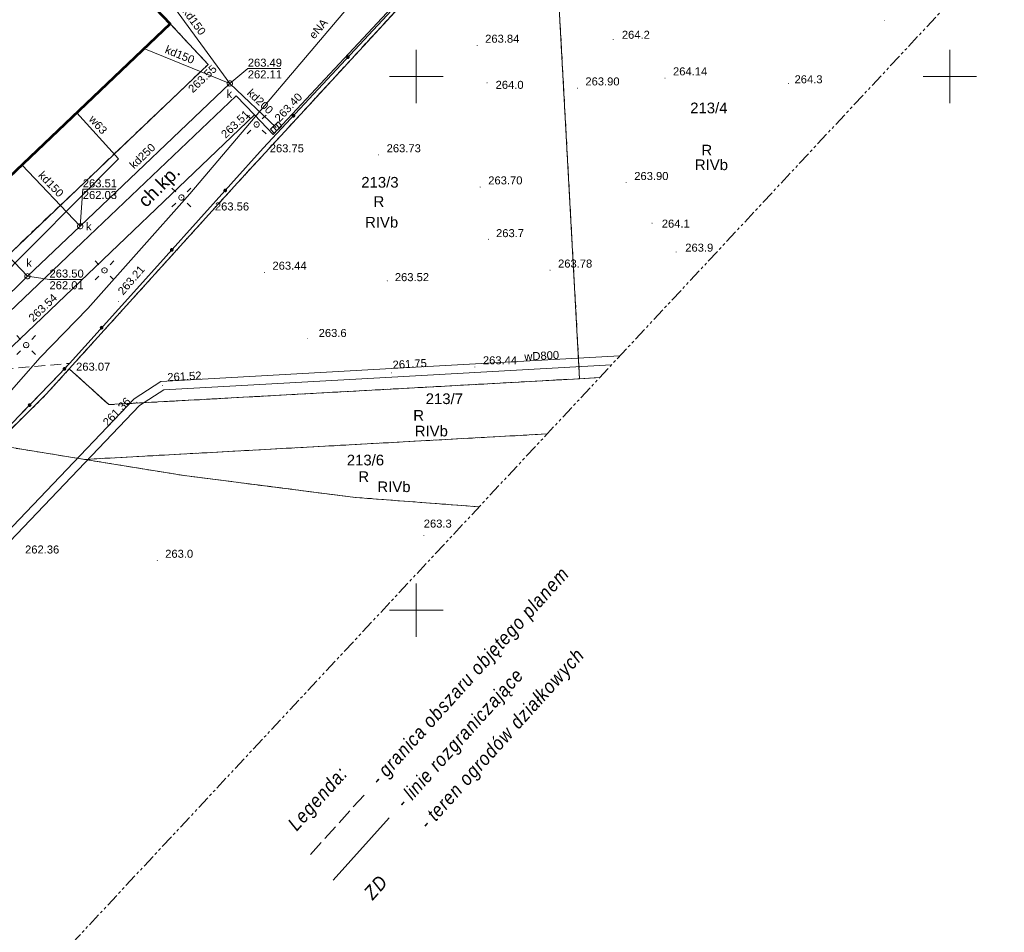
# Model space of a CAD drawing. Header units: metres. Extents: x 7427125 to 7427502, y 5541102 to 5541557.
# Tile 35 of 43: x 7427363 to 7427455, y 5541220 to 5541305. Entities that reach past the tile are written whole.
import ezdxf
from ezdxf.enums import TextEntityAlignment as Align

# ---------------------------------------------------------------- set-up
doc = ezdxf.new("R2010")
doc.units = ezdxf.units.M
doc.header["$MEASUREMENT"] = 0
for name, pattern in [('( Phantom )', [2.5, 1.25, -0.25, 0.25, -0.25, 0.25, -0.25]), ('PRZER1-1', [1, 0.5, -0.5]), ('PRZER2-1', [1.5, 1, -0.5]), ('PRZER3-1', [2, 1.5, -0.5])]:
    doc.linetypes.add(name, pattern=pattern)
for name, color, linetype, lineweight in [('!_Granica terenu objętego planem', 7, 'Continuous', 0), ('GEPPGD', 7, 'Continuous', 13), ('GESBZO', 7, 'Continuous', 53), ('GESDZI', 7, 'Continuous', 13), ('GESDZI_O', 7, 'Continuous', 13), ('GOSRBG', 7, 'Continuous', 13), ('GSLINK', 7, 'Continuous', 13), ('GSLKOG', 7, 'Continuous', 30), ('GSLKRW', 7, 'Continuous', 30), ('GSPWPN', 7, 'Continuous', 13), ('GSPWPN_O', 7, 'Continuous', 13), ('GSPWPS', 7, 'Continuous', 13), ('GSPWPS_O', 7, 'Continuous', 13), ('GSSKOD', 7, 'Continuous', 13), ('GSSZSN', 7, 'Continuous', 13), ('GTGETI_O', 7, 'Continuous', 13), ('GUPELA', 7, 'Continuous', 13), ('GUPPRZ', 7, 'Continuous', 13), ('GUPPRZ_O', 7, 'Continuous', 13), ('Zakres tabelka', 7, 'Continuous', 0)]:
    doc.layers.add(name, color=color, linetype=linetype, lineweight=lineweight)
for name, color, linetype, lineweight, true_color in [('GESKKL_O', 7, 'Continuous', 13, 0x24bc24), ('GESUZY', 7, 'Continuous', 13, 0x008000), ('GESUZY_O', 7, 'Continuous', 13, 0x008000), ('GULEPR', 1, 'Continuous', 13, 0xff0000), ('GULEPR_O', 1, 'Continuous', 13, 0xff0000), ('GULKPR', 7, 'Continuous', 13, 0x803300), ('GULKPR_O', 7, 'Continuous', 13, 0x803300), ('GULWPR', 5, 'Continuous', 13, 0x0000ff), ('GULWPR_O', 5, 'Continuous', 13, 0x0000ff), ('GUPKKS', 7, 'Continuous', 13, 0x803300), ('GUPKSD', 7, 'Continuous', 13, 0x803300), ('GUPKSD_O', 7, 'Continuous', 13, 0x803300), ('Ramka sekcyjna', 7, 'Continuous', 13, 0xa5007c)]:
    doc.layers.add(name, color=color, linetype=linetype, lineweight=lineweight, true_color=true_color)
doc.styles.add('Arial', font='arial.ttf')
doc.styles.add('Style-ITALIC_1250', font='ITALIC_1250.shx')

# ---------------------------------------------------------------- blocks, each defined once
blk = doc.blocks.new('D_GUPPRZ1')
blk.add_hatch(color=0).paths.add_polyline_path([(0, -0.045), (-0.011647, -0.043467), (-0.0225, -0.038971), (-0.03182, -0.03182), (-0.038971, -0.0225), (-0.043467, -0.011647), (-0.045, 0), (-0.043467, 0.011647), (-0.038971, 0.0225), (-0.03182, 0.03182), (-0.0225, 0.038971), (-0.011647, 0.043467), (0, 0.045), (0.011647, 0.043467), (0.0225, 0.038971), (0.03182, 0.03182), (0.038971, 0.0225), (0.043467, 0.011647), (0.045, 0), (0.043467, -0.011647), (0.038971, -0.0225), (0.03182, -0.03182), (0.0225, -0.038971), (0.011647, -0.043467)])
blk = doc.blocks.new('D_GUPKKS1')
at = {"color": 0, "flags": 128}
blk.add_lwpolyline([(0.5, -0.25), (-0.5, -0.25), (-0.5, 0.25), (0.5, 0.25), (0.5, -0.25)], close=True, dxfattribs=at)
for points in [[(-0.175, -0.25), (-0.175, 0.25)], [(0.175, -0.25), (0.175, 0.25)]]:
    blk.add_lwpolyline(points, dxfattribs=at)
blk = doc.blocks.new('D_GUPKSD1_1')
at = {"color": 0, "flags": 128}
blk.add_lwpolyline([(0, 0.25), (0.064705, 0.241481), (0.125, 0.216506), (0.176777, 0.176777), (0.216506, 0.125), (0.241481, 0.064705), (0.25, 0), (0.241481, -0.064705), (0.216506, -0.125), (0.176777, -0.176777), (0.125, -0.216506), (0.064705, -0.241481), (0, -0.25), (-0.064705, -0.241481), (-0.125, -0.216506), (-0.176777, -0.176777), (-0.216506, -0.125), (-0.241481, -0.064705), (-0.25, 0), (-0.241481, 0.064705), (-0.216506, 0.125), (-0.176777, 0.176777), (-0.125, 0.216506), (-0.064705, 0.241481), (0, 0.25)], close=True, dxfattribs=at)
blk = doc.blocks.new('D_GSPWPS1')
blk.add_hatch(color=0).paths.add_polyline_path([(0, -0.045), (-0.011647, -0.043467), (-0.0225, -0.038971), (-0.03182, -0.03182), (-0.038971, -0.0225), (-0.043467, -0.011647), (-0.045, 0), (-0.043467, 0.011647), (-0.038971, 0.0225), (-0.03182, 0.03182), (-0.0225, 0.038971), (-0.011647, 0.043467), (0, 0.045), (0.011647, 0.043467), (0.0225, 0.038971), (0.03182, 0.03182), (0.038971, 0.0225), (0.043467, 0.011647), (0.045, 0), (0.043467, -0.011647), (0.038971, -0.0225), (0.03182, -0.03182), (0.0225, -0.038971), (0.011647, -0.043467)])
blk = doc.blocks.new('D_GSPWPN1')
blk.add_hatch(color=0).paths.add_polyline_path([(0, -0.045), (-0.011647, -0.043467), (-0.0225, -0.038971), (-0.03182, -0.03182), (-0.038971, -0.0225), (-0.043467, -0.011647), (-0.045, 0), (-0.043467, 0.011647), (-0.038971, 0.0225), (-0.03182, 0.03182), (-0.0225, 0.038971), (-0.011647, 0.043467), (0, 0.045), (0.011647, 0.043467), (0.0225, 0.038971), (0.03182, 0.03182), (0.038971, 0.0225), (0.043467, 0.011647), (0.045, 0), (0.043467, -0.011647), (0.038971, -0.0225), (0.03182, -0.03182), (0.0225, -0.038971), (0.011647, -0.043467)])
blk = doc.blocks.new('D_GEPPGD1_2')
blk.add_hatch(color=0).paths.add_polyline_path([(0, -0.045), (-0.013906, -0.042798), (-0.02645, -0.036406), (-0.036406, -0.02645), (-0.042798, -0.013906), (-0.045, 0), (-0.042798, 0.013906), (-0.036406, 0.02645), (-0.02645, 0.036406), (-0.013906, 0.042798), (0, 0.045), (0.013906, 0.042798), (0.02645, 0.036406), (0.036406, 0.02645), (0.042798, 0.013906), (0.045, 0), (0.042798, -0.013906), (0.036406, -0.02645), (0.02645, -0.036406), (0.013906, -0.042798)])
blk = doc.blocks.new('D_GUPELA2')
at = {"extrusion": (0, 0, -1)}
blk.add_hatch(color=0, dxfattribs=at).paths.add_polyline_path([(-0.002013, -0.044955), (-0.013788, -0.042836), (-0.024849, -0.037517), (-0.033417, -0.030138), (-0.040557, -0.019497), (-0.044323, -0.007777), (-0.044986, 0.001113), (-0.043117, 0.012881), (-0.038133, 0.023893), (-0.030065, 0.033482), (-0.021281, 0.03965), (-0.011881, 0.043403), (0.001087, 0.044987), (0.013449, 0.042943), (0.024479, 0.03776), (0.034764, 0.028574), (0.041285, 0.017903), (0.044532, 0.006476), (0.04461, -0.005909), (0.04187, -0.01649), (0.036867, -0.025804), (0.029541, -0.033946), (0.020466, -0.040077), (0.00982, -0.043916)])
at = {"color": 0, "flags": 128}
for points in [[(-0.883883, 0.883883), (-0.53033, 0.53033)], [(0.883883, 0.883883), (0.53033, 0.53033)], [(-0.883883, -0.883883), (-0.53033, -0.53033)], [(0.883883, -0.883883), (0.53033, -0.53033)]]:
    blk.add_lwpolyline(points, dxfattribs=at)
blk = doc.blocks.new('D_GUPELA1')
at = {"color": 0, "flags": 128}
blk.add_lwpolyline([(0, 0.25), (0.064705, 0.241481), (0.125, 0.216506), (0.176777, 0.176777), (0.216506, 0.125), (0.241481, 0.064705), (0.25, 0), (0.241481, -0.064705), (0.216506, -0.125), (0.176777, -0.176777), (0.125, -0.216506), (0.064705, -0.241481), (0, -0.25), (-0.064705, -0.241481), (-0.125, -0.216506), (-0.176777, -0.176777), (-0.216506, -0.125), (-0.241481, -0.064705), (-0.25, 0), (-0.241481, 0.064705), (-0.216506, 0.125), (-0.176777, 0.176777), (-0.125, 0.216506), (-0.064705, 0.241481), (0, 0.25)], close=True, dxfattribs=at)
blk = doc.blocks.new('D_KOLO')
blk.add_hatch(color=0).paths.add_polyline_path([(0, -0.175), (-0.045293, -0.169037), (-0.0875, -0.151554), (-0.123744, -0.123744), (-0.151554, -0.0875), (-0.169037, -0.045293), (-0.175, 0), (-0.169037, 0.045293), (-0.151554, 0.0875), (-0.123744, 0.123744), (-0.0875, 0.151554), (-0.045293, 0.169037), (0, 0.175), (0.045293, 0.169037), (0.0875, 0.151554), (0.123744, 0.123744), (0.151554, 0.0875), (0.169037, 0.045293), (0.175, 0), (0.169037, -0.045293), (0.151554, -0.0875), (0.123744, -0.123744), (0.0875, -0.151554), (0.045293, -0.169037)])

msp = doc.modelspace()

# ---------------------------------------------------------------- linework, layer by layer
at = {"layer": '!_Granica terenu objętego planem', "color": 16, "linetype": 'PRZER3-1', "lineweight": 13}
msp.add_lwpolyline([(7427395.102, 5541232.697), (7427389.833, 5541226.864)], dxfattribs=at)
at = {"layer": '!_Granica terenu objętego planem', "color": 218, "linetype": 'Continuous', "lineweight": 13, "flags": 128}
msp.add_lwpolyline([(7427397.47, 5541230.557), (7427392.202, 5541224.725)], dxfattribs=at)
at = {"layer": 'GESBZO', "color": 7, "linetype": 'Continuous', "lineweight": 53, "flags": 128}
msp.add_lwpolyline([(7427348.56, 5541343.21), (7427374.12, 5541316.56), (7427373.58, 5541316.05), (7427373.09, 5541316.57), (7427371.44, 5541315.01), (7427371.94, 5541314.48), (7427371.41, 5541313.98), (7427370.92, 5541314.51), (7427369.27, 5541312.95), (7427376.93, 5541304.94), (7427337.53, 5541267.44)], dxfattribs=at)
at = {"layer": 'GESDZI', "color": 7, "linetype": 'Continuous', "lineweight": 13, "flags": 128}
for points in [[(7427361.29, 5541350.08), (7427363.62, 5541347.81), (7427366.52, 5541345.04), (7427374.21, 5541337.71), (7427378.19, 5541333.92), (7427396.7, 5541315.71), (7427402.05, 5541310.46), (7427383.24, 5541290.03), (7427367.48, 5541272.62), (7427365.33, 5541270.24), (7427360.53, 5541265.49)], [(7427417.178, 5541271.793), (7427415.3, 5541271.69), (7427413.2, 5541309.82), (7427430.13, 5541308.84), (7427445.63, 5541306.75), (7427449.329, 5541306.256)], [(7427412.258, 5541266.519), (7427368.93, 5541264.13), (7427360.53, 5541265.49), (7427365.33, 5541270.24), (7427367.48, 5541272.62), (7427371.19, 5541269.26), (7427415.3, 5541271.69), (7427417.178, 5541271.793)], [(7427405.887, 5541259.69), (7427394.29, 5541260.57), (7427378.25, 5541262.62), (7427368.93, 5541264.13), (7427412.258, 5541266.519)], [(7427356.406, 5541206.652), (7427349.99, 5541207.1), (7427332.02, 5541235.75), (7427345.01, 5541249.37), (7427360.53, 5541265.49), (7427368.93, 5541264.13), (7427378.25, 5541262.62), (7427394.29, 5541260.57), (7427405.887, 5541259.69)]]:
    msp.add_lwpolyline(points, dxfattribs=at)
msp.add_lwpolyline([(7427367.48, 5541272.62), (7427383.24, 5541290.03), (7427402.05, 5541310.46), (7427413.2, 5541309.82), (7427415.3, 5541271.69), (7427371.19, 5541269.26), (7427367.48, 5541272.62)], close=True, dxfattribs=at)
at = {"layer": 'GESUZY', "color": 96, "linetype": 'PRZER1-1', "lineweight": 13, "true_color": 0x008000}
for points in [[(7427324.78, 5541228.21), (7427320.15, 5541236.27), (7427305.53, 5541250.41), (7427281.57, 5541272.99), (7427273.39, 5541280.26), (7427354.64, 5541356.58), (7427358.58, 5541352.7), (7427361.29, 5541350.08), (7427363.62, 5541347.81), (7427366.52, 5541345.04), (7427374.21, 5541337.71), (7427378.19, 5541333.92), (7427396.7, 5541315.71), (7427402.05, 5541310.46), (7427383.24, 5541290.03), (7427367.48, 5541272.62), (7427365.33, 5541270.24), (7427360.53, 5541265.49), (7427345.01, 5541249.37), (7427332.02, 5541235.75), (7427327.9, 5541231.44), (7427324.78, 5541228.21)], [(7427367.48, 5541272.62), (7427383.24, 5541290.03), (7427402.05, 5541310.46), (7427413.2, 5541309.82), (7427415.3, 5541271.69), (7427371.19, 5541269.26), (7427367.48, 5541272.62)]]:
    msp.add_lwpolyline(points, close=True, dxfattribs=at)
for points in [[(7427417.178, 5541271.793), (7427415.3, 5541271.69), (7427413.2, 5541309.82), (7427430.13, 5541308.84), (7427445.63, 5541306.75), (7427449.329, 5541306.256)], [(7427412.258, 5541266.519), (7427368.93, 5541264.13), (7427360.53, 5541265.49), (7427365.33, 5541270.24), (7427367.48, 5541272.62), (7427371.19, 5541269.26), (7427415.3, 5541271.69), (7427417.178, 5541271.793)], [(7427405.887, 5541259.69), (7427394.29, 5541260.57), (7427378.25, 5541262.62), (7427368.93, 5541264.13), (7427412.258, 5541266.519)], [(7427356.406, 5541206.652), (7427349.99, 5541207.1), (7427332.02, 5541235.75), (7427345.01, 5541249.37), (7427360.53, 5541265.49), (7427368.93, 5541264.13), (7427378.25, 5541262.62), (7427394.29, 5541260.57), (7427405.887, 5541259.69)]]:
    msp.add_lwpolyline(points, dxfattribs=at)
at = {"layer": 'GOSRBG', "color": 7, "linetype": '( Phantom )', "lineweight": 13, "flags": 128}
msp.add_lwpolyline([(7427455.093, 5541312.435), (7427244.198, 5541498.57), (7427125.239, 5541372.711), (7427331.365, 5541179.81), (7427455.093, 5541312.435)], close=True, dxfattribs=at)
at = {"layer": 'GSLINK', "color": 7, "linetype": 'Continuous', "lineweight": 13, "flags": 128}
msp.add_lwpolyline([(7427384.85, 5541296.39), (7427383.11, 5541298.18), (7427368.7, 5541284.45), (7427348.81, 5541265.5)], dxfattribs=at)
at = {"layer": 'GSLKOG', "color": 7, "linetype": 'Continuous', "lineweight": 30, "flags": 128}
msp.add_lwpolyline([(7427266.44, 5541288.58), (7427277.84, 5541278.38), (7427296.06, 5541262.04), (7427308.06, 5541251.31), (7427314.6, 5541245.38), (7427316.29, 5541244), (7427319.78, 5541240.88), (7427327.26, 5541234.36), (7427329.75, 5541234.12), (7427336, 5541240.52), (7427344.5, 5541249.29), (7427345.07, 5541249.81), (7427346.82, 5541251.64), (7427354.76, 5541259.81), (7427355.77, 5541260.97), (7427366.55, 5541272.09), (7427367.5, 5541273.13), (7427373.53, 5541279.81), (7427385.65, 5541293.27), (7427401.54, 5541310.36), (7427396.09, 5541315.77), (7427385, 5541326.69), (7427374.15, 5541337.32)], dxfattribs=at)
at = {"layer": 'GSLKRW', "color": 7, "linetype": 'Continuous', "lineweight": 30, "flags": 128}
for points in [[(7427350.51, 5541263.66), (7427364.25, 5541276.73), (7427384.85, 5541296.39), (7427386.58, 5541294.57), (7427400.33, 5541309.31), (7427386.39, 5541323.91), (7427384.86, 5541322.51), (7427383.48, 5541321.65), (7427381.81, 5541321.37), (7427380.25, 5541322.03), (7427379.36, 5541322.8), (7427365.08, 5541337.79), (7427363.83, 5541336.54), (7427362.15, 5541334.94)], [(7427376.93, 5541304.94), (7427380.5, 5541301.13), (7427360.7, 5541282.27), (7427346.09, 5541268.4), (7427335.79, 5541258.5), (7427333.98, 5541256.76), (7427333, 5541256.14), (7427324.47, 5541250.91), (7427323.95, 5541250.54), (7427319.57, 5541246.44), (7427317.84, 5541244.85), (7427316.18, 5541243.72), (7427314.75, 5541243.25), (7427312.71, 5541243.3), (7427310.66, 5541244.68), (7427310.31, 5541244.32)]]:
    msp.add_lwpolyline(points, dxfattribs=at)
at = {"layer": 'GSSKOD', "color": 7, "linetype": 'PRZER2-1', "lineweight": 13}
msp.add_lwpolyline([(7427360.7, 5541282.27), (7427380.5, 5541301.13), (7427376.93, 5541304.94), (7427337.53, 5541267.44)], dxfattribs=at)
at = {"layer": 'GSSZSN', "color": 7, "linetype": 'PRZER2-1', "lineweight": 13}
msp.add_lwpolyline([(7427352.26, 5541261.86), (7427350.51, 5541263.66), (7427359.74, 5541272.43), (7427367.5, 5541273.13), (7427366.55, 5541272.09), (7427355.77, 5541260.97), (7427354.76, 5541259.81), (7427352.26, 5541261.86)], close=True, dxfattribs=at)
at = {"layer": 'GULEPR', "color": 1, "linetype": 'Continuous', "lineweight": 13, "true_color": 0xff0000, "flags": 128}
msp.add_lwpolyline([(7427409.66, 5541329.78), (7427397.89, 5541314), (7427395.75, 5541309.02), (7427378.78, 5541289.01), (7427369.23, 5541278.27), (7427364.75, 5541273.69), (7427345.56, 5541251.83)], dxfattribs=at)
at = {"layer": 'GULKPR', "color": 36, "linetype": 'Continuous', "lineweight": 13, "true_color": 0x803300, "flags": 128}
for points in [[(7427382.52, 5541299.35), (7427371.67, 5541314.23)], [(7427374.48, 5541302.61), (7427382.52, 5541299.35)], [(7427363.56, 5541281.28), (7427368.51, 5541285.97), (7427382.52, 5541299.35)], [(7427382.52, 5541299.35), (7427386.88, 5541295.22)], [(7427368.51, 5541285.97), (7427363.04, 5541291.72)], [(7427363.56, 5541281.28), (7427358.1, 5541287.02)], [(7427322.1, 5541254.21), (7427334.34, 5541254.06), (7427336.63, 5541254.93), (7427337.58, 5541256.76), (7427347.68, 5541265.51), (7427355.46, 5541273.3), (7427363.56, 5541281.28)]]:
    msp.add_lwpolyline(points, dxfattribs=at)
at = {"layer": 'GULWPR', "color": 5, "linetype": 'Continuous', "lineweight": 13, "true_color": 0x0000ff, "flags": 128}
for points in [[(7427214.241, 5541289.419), (7427218.173, 5541293.198), (7427224.562, 5541299.348), (7427237.309, 5541311.72), (7427241.509, 5541310.954), (7427286.242, 5541272.332), (7427300.075, 5541260.282), (7427319.751, 5541253.298), (7427326.827, 5541250.899), (7427330.191, 5541249.778), (7427333.326, 5541248.65), (7427348.88, 5541243.944), (7427373.553, 5541269.8), (7427376.071, 5541271.443), (7427397.668, 5541272.639), (7427419.077, 5541273.829)], [(7427214.826, 5541288.872), (7427218.727, 5541292.622), (7427225.118, 5541298.772), (7427237.571, 5541310.86), (7427241.151, 5541310.206), (7427285.718, 5541271.728), (7427299.665, 5541259.578), (7427319.489, 5541252.542), (7427326.573, 5541250.141), (7427329.929, 5541249.022), (7427333.074, 5541247.89), (7427349.12, 5541243.036), (7427374.067, 5541269.18), (7427376.329, 5541270.657), (7427397.712, 5541271.841), (7427418.289, 5541272.984)], [(7427260.4, 5541290.45), (7427261.17, 5541291.14), (7427267.63, 5541297.02), (7427269.62, 5541299.61), (7427282.97, 5541287.32), (7427299.83, 5541272.1), (7427313.58, 5541259.63), (7427342.31, 5541262.06), (7427360.24, 5541280.37), (7427372.08, 5541292.29)], [(7427372.08, 5541292.29), (7427368.19, 5541296.59)]]:
    msp.add_lwpolyline(points, dxfattribs=at)
at = {"layer": 'GUPPRZ_O', "color": 36, "linetype": 'Continuous', "lineweight": 13, "true_color": 0x803300, "flags": 128}
for points in [[(7427382.52, 5541299.35), (7427384.21, 5541300.742), (7427387.29, 5541300.742)], [(7427368.51, 5541285.97), (7427368.75, 5541289.442), (7427371.83, 5541289.442)], [(7427363.56, 5541281.28), (7427365.63, 5541280.992), (7427368.71, 5541280.992)]]:
    msp.add_lwpolyline(points, dxfattribs=at)
at = {"layer": 'Ramka sekcyjna', "color": 7, "linetype": 'Continuous', "lineweight": 13, "flags": 128}
for points in [[(7427400, 5541297.5), (7427400, 5541302.5)], [(7427450, 5541297.5), (7427450, 5541302.5)], [(7427402.5, 5541300), (7427397.5, 5541300)], [(7427452.5, 5541300), (7427447.5, 5541300)], [(7427400, 5541250), (7427400, 5541252.5)], [(7427402.5, 5541250), (7427397.5, 5541250)], [(7427402.5, 5541250), (7427397.5, 5541250)], [(7427400, 5541250), (7427400, 5541247.5)]]:
    msp.add_lwpolyline(points, dxfattribs=at)

# ---------------------------------------------------------------- block references
at = {"layer": 'GEPPGD', "color": 7, "linetype": 'Continuous', "lineweight": 13}
for p in [(7427383.24, 5541290.03), (7427367.48, 5541272.62), (7427415.3, 5541271.69), (7427365.33, 5541270.24), (7427371.19, 5541269.26), (7427368.93, 5541264.13), (7427378.25, 5541262.62), (7427394.29, 5541260.57)]:
    msp.add_blockref('D_GEPPGD1_2', p, dxfattribs=at)
at = {"layer": 'GSLKOG', "color": 7, "linetype": 'Continuous', "lineweight": 30}
for p, rotation in [((7427393.595, 5541301.815), 47.08382709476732), ((7427393.595, 5541301.815), 47.08382709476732), ((7427388.488, 5541296.322), 47.08382709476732), ((7427388.488, 5541296.322), 47.08382709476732), ((7427382.099, 5541289.327), 47.99867987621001), ((7427382.099, 5541289.327), 47.99867987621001), ((7427377.081, 5541283.753), 47.99867987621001), ((7427377.081, 5541283.753), 47.99867987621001), ((7427370.515, 5541276.47), 47.92760345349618), ((7427370.515, 5541276.47), 47.92760345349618), ((7427367.025, 5541272.61), 47.58950184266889), ((7427367.025, 5541272.61), 47.58950184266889), ((7427363.77, 5541269.222), 45.88945206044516), ((7427363.77, 5541269.222), 45.88945206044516)]:
    msp.add_blockref('D_KOLO', p, dxfattribs=dict(at, rotation=rotation))
at = {"layer": 'GSPWPN', "color": 7, "linetype": 'Continuous', "lineweight": 13}
for p in [(7427443.88, 5541305.26), (7427418.45, 5541303.47), (7427406.63, 5541299.41), (7427434.87, 5541299.34), (7427422.09, 5541286.26), (7427406.76, 5541284.75), (7427424.34, 5541283.56), (7427389.82, 5541275.44), (7427400.71, 5541257), (7427375.73, 5541254.66)]:
    msp.add_blockref('D_GSPWPN1', p, dxfattribs=at)
at = {"layer": 'GSPWPS', "color": 7, "linetype": 'Continuous', "lineweight": 13}
for p in [(7427405.7, 5541302.91), (7427380.5, 5541301.13), (7427423.3, 5541299.85), (7427415.09, 5541298.91), (7427384.85, 5541296.39), (7427386.58, 5541294.57), (7427385.65, 5541293.27), (7427396.47, 5541292.65), (7427405.99, 5541289.64), (7427419.67, 5541290.05), (7427380.43, 5541287.48), (7427412.53, 5541281.85), (7427385.77, 5541281.65), (7427397.28, 5541280.86), (7427372.1, 5541278.94), (7427364.25, 5541276.73), (7427367.5, 5541273.13), (7427405.49, 5541272.79)]:
    msp.add_blockref('D_GSPWPS1', p, dxfattribs=at)
at = {"layer": 'GUPELA', "color": 7, "linetype": 'Continuous', "lineweight": 13}
for name, p in [('D_GUPELA2', (7427385.04, 5541295.5)), ('D_GUPELA1', (7427385.04, 5541295.5)), ('D_GUPELA2', (7427377.99, 5541288.66)), ('D_GUPELA1', (7427377.99, 5541288.66)), ('D_GUPELA2', (7427370.78, 5541281.84)), ('D_GUPELA1', (7427370.78, 5541281.84)), ('D_GUPELA2', (7427363.44, 5541274.84)), ('D_GUPELA1', (7427363.44, 5541274.84))]:
    msp.add_blockref(name, p, dxfattribs=at)
at = {"layer": 'GUPKKS', "color": 36, "linetype": 'Continuous', "lineweight": 13, "true_color": 0x803300, "rotation": 43.74699644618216}
msp.add_blockref('D_GUPKKS1', (7427386.88, 5541295.22), dxfattribs=at)
at = {"layer": 'GUPKSD', "color": 36, "linetype": 'Continuous', "lineweight": 13, "true_color": 0x803300}
for p in [(7427382.52, 5541299.35), (7427368.51, 5541285.97), (7427363.56, 5541281.28)]:
    msp.add_blockref('D_GUPKSD1_1', p, dxfattribs=at)
at = {"layer": 'GUPPRZ', "color": 36, "linetype": 'Continuous', "lineweight": 13, "true_color": 0x803300}
for p in [(7427382.52, 5541299.35), (7427368.51, 5541285.97), (7427363.56, 5541281.28)]:
    msp.add_blockref('D_GUPPRZ1', p, dxfattribs=at)
at = {"layer": 'GUPPRZ', "color": 5, "linetype": 'Continuous', "lineweight": 13, "true_color": 0x0000ff}
for p in [(7427397.69, 5541272.24), (7427376.2, 5541271.05), (7427373.81, 5541269.49)]:
    msp.add_blockref('D_GUPPRZ1', p, dxfattribs=at)

# ---------------------------------------------------------------- texts
at = {"layer": 'GESDZI_O', "color": 7, "linetype": 'Continuous', "lineweight": 0, "style": 'Arial'}
for s, p in [('213/4', (7427427.41, 5541296.552)), ('213/3', (7427396.591, 5541289.589)), ('213/7', (7427402.627, 5541269.314)), ('213/6', (7427395.233, 5541263.571))]:
    msp.add_text(s, height=1, dxfattribs=at).set_placement(p, align=Align.CENTER)
at = {"layer": 'GESKKL_O', "color": 82, "linetype": 'Continuous', "lineweight": 0, "true_color": 0x24bc24, "style": 'Arial'}
for p in [(7427426.101, 5541291.226), (7427395.196, 5541285.848), (7427399.853, 5541266.289), (7427396.352, 5541261.071)]:
    msp.add_text('RIVb', height=1, dxfattribs=at).set_placement(p)
at = {"layer": 'GESUZY_O', "color": 96, "linetype": 'Continuous', "lineweight": 0, "true_color": 0x008000, "style": 'Arial'}
for p in [(7427427.22, 5541292.601), (7427396.497, 5541287.78), (7427400.219, 5541267.757), (7427395.067, 5541262.017)]:
    msp.add_text('R', height=1, dxfattribs=at).set_placement(p, align=Align.CENTER)
at = {"layer": 'GSPWPN_O', "color": 7, "linetype": 'Continuous', "lineweight": 0, "style": 'Arial'}
for s, p in [('264.2', (7427419.26, 5541303.53)), ('264.0', (7427407.43, 5541298.84)), ('264.3', (7427435.44, 5541299.36)), ('264.1', (7427423, 5541285.84)), ('263.7', (7427407.47, 5541284.95)), ('263.9', (7427425.2, 5541283.59)), ('263.6', (7427390.85, 5541275.6)), ('263.3', (7427400.696, 5541257.745)), ('263.0', (7427376.47, 5541254.92))]:
    msp.add_text(s, height=0.75, dxfattribs=at).set_placement(p)
at = {"layer": 'GSPWPS_O', "color": 7, "linetype": 'Continuous', "lineweight": 0, "style": 'Arial'}
for s, p in [('263.84', (7427406.45, 5541303.16)), ('264.14', (7427424.05, 5541300.1)), ('263.90', (7427415.84, 5541299.16)), ('263.75', (7427386.265, 5541292.895)), ('263.73', (7427397.22, 5541292.9)), ('263.70', (7427406.74, 5541289.89)), ('263.90', (7427420.42, 5541290.3)), ('263.56', (7427381.129, 5541287.448)), ('263.78', (7427413.28, 5541282.1)), ('263.44', (7427386.52, 5541281.9)), ('263.52', (7427397.989, 5541280.827)), ('263.44', (7427406.24, 5541273.04)), ('263.07', (7427368.12, 5541272.442)), ('262.36', (7427363.34, 5541255.32))]:
    msp.add_text(s, height=0.75, dxfattribs=at).set_placement(p)
for s, rotation, p in [('263.55', 43.60714, (7427379.057, 5541298.407)), ('263.40', 47.04827, (7427387.195, 5541295.676)), ('263.51', 43.66249, (7427382.137, 5541294.158)), ('263.21', 49.30202, (7427372.53, 5541279.47)), ('263.54', 43.68899, (7427364.105, 5541276.966))]:
    msp.add_text(s, height=0.75, rotation=rotation, dxfattribs=at).set_placement(p)
at = {"layer": 'GTGETI_O', "color": 7, "linetype": 'Continuous', "lineweight": 0, "style": 'Arial'}
msp.add_text('ch.kp.', height=1.2501, rotation=44.99979, dxfattribs=at).set_placement((7427374.68, 5541287.65))
at = {"layer": 'GULEPR_O', "color": 1, "linetype": 'Continuous', "lineweight": 0, "true_color": 0xff0000, "style": 'Arial'}
msp.add_text('eNA', height=0.75, rotation=49.69932, dxfattribs=at).set_placement((7427390.44, 5541303.45))
at = {"layer": 'GULKPR_O', "color": 36, "linetype": 'Continuous', "lineweight": 0, "true_color": 0x803300, "style": 'Arial'}
for s, rotation, p in [('kd150', 306.09807, (7427378.05, 5541306.09)), ('kd150', 337.92857, (7427376.38, 5541302.23)), ('kd200', 316.5516, (7427384.08, 5541298.37)), ('kd250', 43.68216, (7427373.56, 5541291.29)), ('kd150', 313.57025, (7427364.52, 5541290.69))]:
    msp.add_text(s, height=0.75, rotation=rotation, dxfattribs=at).set_placement(p)
at = {"layer": 'GULWPR_O', "color": 5, "linetype": 'Continuous', "lineweight": 0, "true_color": 0x0000ff, "style": 'Arial'}
for s, rotation, p in [('w63', 312.07482, (7427369.26, 5541295.94)), ('wD800', 3.16985, (7427410.14, 5541273.38))]:
    msp.add_text(s, height=0.75, rotation=rotation, dxfattribs=at).set_placement(p)
at = {"layer": 'GUPKSD_O', "color": 36, "linetype": 'Continuous', "lineweight": 0, "true_color": 0x803300, "style": 'Arial'}
for p in [(7427382.21, 5541297.99), (7427369.05, 5541285.58), (7427363.45, 5541282.17)]:
    msp.add_text('k', height=0.75, dxfattribs=at).set_placement(p)
at = {"layer": 'GUPPRZ_O', "color": 36, "linetype": 'Continuous', "lineweight": 0, "true_color": 0x803300, "style": 'Arial'}
for s, p in [('263.49', (7427384.21, 5541300.915)), ('262.11', (7427384.21, 5541299.82)), ('263.51', (7427368.75, 5541289.615)), ('262.03', (7427368.75, 5541288.52)), ('263.50', (7427365.63, 5541281.165)), ('262.01', (7427365.63, 5541280.07))]:
    msp.add_text(s, height=0.75, dxfattribs=at).set_placement(p)
at = {"layer": 'GUPPRZ_O', "color": 5, "linetype": 'Continuous', "lineweight": 0, "true_color": 0x0000ff, "style": 'Arial'}
for s, rotation, p in [('261.75', 3.16707, (7427397.8, 5541272.62)), ('261.52', 2.9765, (7427376.69, 5541271.46)), ('261.36', 46.23843, (7427371.09, 5541267.19))]:
    msp.add_text(s, height=0.75, rotation=rotation, dxfattribs=at).set_placement(p)
at = {"layer": 'Zakres tabelka', "color": 7, "linetype": 'Continuous', "lineweight": 13, "char_height": 1.28375, "attachment_point": 7, "rotation": 47.9646, "line_spacing_factor": 1.08, "style": 'Style-ITALIC_1250'}
for s, insert in [('\\fArial|b0|i1|c238238|p39;\\H1x;\\W0.866667;\\T1.119;- granica obszaru objętego planem', (7427396.831, 5541233.25)), ('\\fArial|b0|i1|c238238|p39;\\H1x;\\W0.866667;\\T1.119;- teren ogrodów działkowych', (7427401.397, 5541229.125)), ('\\fArial|b0|i1|c238238|p39;\\H1x;\\W0.866667;\\T1.119;- linie rozgraniczające', (7427399.199, 5541231.111)), ('\\fArial|b0|i1|c238238|p39;\\H1x;\\W0.866667;\\T1.119;Legenda:', (7427389.08, 5541228.988))]:
    msp.add_mtext(s, dxfattribs=dict(at, insert=insert))
at = {"layer": 'Zakres tabelka', "color": 218, "linetype": 'Continuous', "lineweight": 13, "insert": (7427395.925, 5541222.804), "char_height": 1.28375, "attachment_point": 7, "rotation": 47.9646, "line_spacing_factor": 1.08, "style": 'Style-ITALIC_1250'}
msp.add_mtext('\\fArial|b0|i1|c238238|p39;\\H1x;\\W0.866667;\\T1.119;ZD', dxfattribs=at)

doc.saveas('drawing.dxf')
